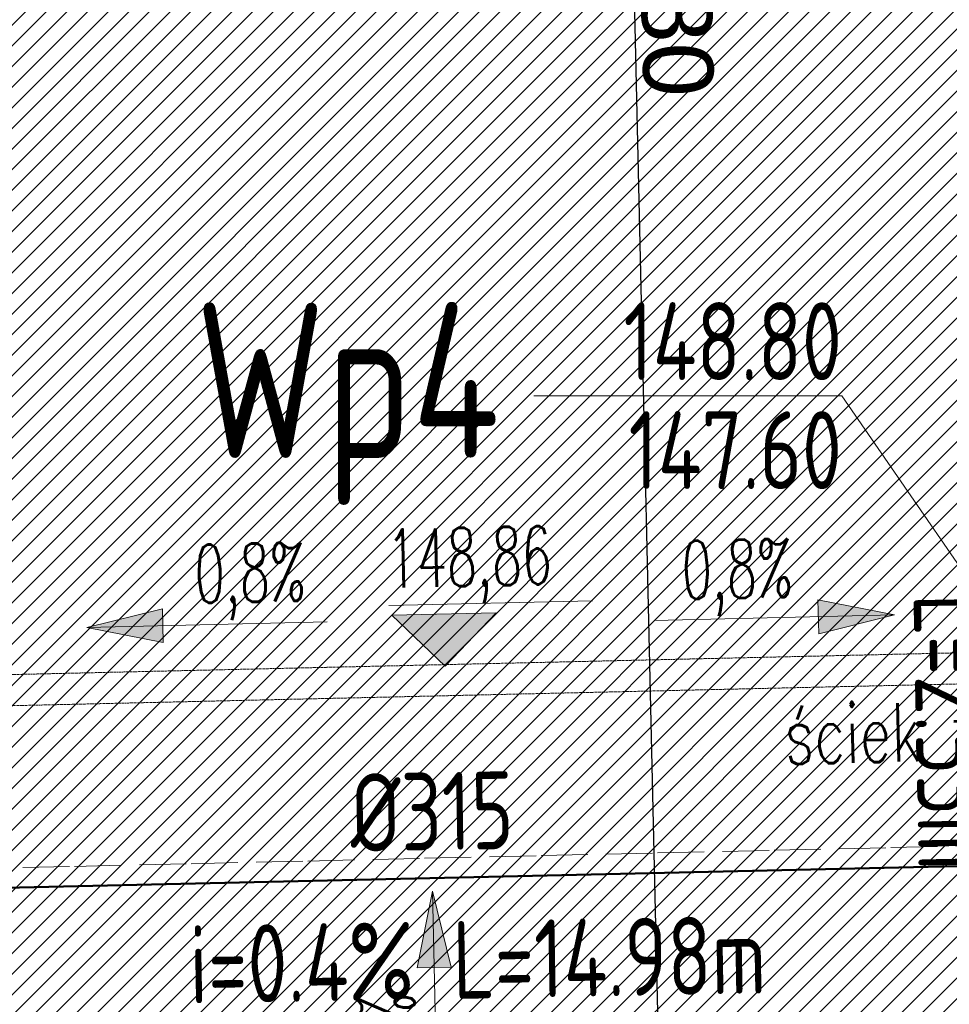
# Model space of a CAD drawing. Header units: metres. Extents: x 6438197 to 12957343, y 5629874 to 11322802.
# Tile 114 of 115: x 6450476 to 6451671, y 5643556 to 5644822. Entities that reach past the tile are written whole.
import ezdxf
from ezdxf.enums import TextEntityAlignment as Align

# ---------------------------------------------------------------- set-up
doc = ezdxf.new("R2010")
doc.units = ezdxf.units.M
doc.header["$MEASUREMENT"] = 0
doc.header["$PDMODE"] = 3
doc.linetypes.add('ACAD_ISO03W100', pattern=[30, 12, -18])
doc.linetypes.add('DASHED', pattern=[75, 50, -25])
for name, color, linetype, lineweight in [('_A_DROGA PPOZ', 10, 'ACAD_ISO03W100', 0), ('_D_krawężnik 0-10', 240, 'Continuous', 15), ('_D_RZEDNE', 10, 'Continuous', 9), ('_D_SPADKI', 10, 'Continuous', 9), ('Liczby', 84, 'Continuous', 20), ('Linie_odn', 84, 'Continuous', 20), ('Odcinki_1', 72, 'Continuous', 50), ('Opis_PZ_1', 84, 'Continuous', 20), ('Teksty', 84, 'Continuous', 25), ('WYMIAROWANIE', 6, 'Continuous', 9), ('WYMIARY', 84, 'Continuous', 20), ('WYPELNIENIA', 204, 'Continuous', 5)]:
    doc.layers.add(name, color=color, linetype=linetype, lineweight=lineweight)
doc.styles.add('Arial', font='arial.ttf')
doc.styles.add('sandesk_txt_ICP', font='isocpeur.ttf', dxfattribs={"width": 0.75})
doc.styles.add('simplex', font='simplex.shx', dxfattribs={"width": 0.6})
doc.styles.add('Style-simplex', font='simplex.shx')
doc.dimstyles.new('proart_1_500', dxfattribs={"dimtxt": 90, "dimasz": 50, "dimexe": 30, "dimexo": 10, "dimgap": 8, "dimtad": 1, "dimrnd": 1, "dimzin": 9, "dimtxsty": 'Arial', "dimblk": 'ARCHTICK', "dimcen": 0, "dimclrd": 1, "dimclre": 1, "dimclrt": 3, "dimazin": 0, "dimtfac": 1, "dimtmove": 0, "dimatfit": 3, "dimfxl": 0, "dimarcsym": 0})

# ---------------------------------------------------------------- blocks, each defined once
blk = doc.blocks.new('_rzedne')
at = {"layer": '_D_RZEDNE'}
blk.add_hatch(color=256, dxfattribs=at).paths.add_polyline_path([(-0.4472, 0.4474), (0, 0), (0.4472, 0.4474)])
for p, q in [((-0.4714, 0.5329), (1.2739, 0.5329)), ((-0.4472, 0.4474), (0, 0)), ((-0.4472, 0.4474), (0.4472, 0.4474)), ((0.4472, 0.4474), (0, 0))]:
    blk.add_line(p, q, dxfattribs=at)
at = {"layer": '_D_RZEDNE', "style": 'simplex', "width": 0.6}
for tag, p in [('136,70', (-0.4794, 1.3011)), ('136,60', (-0.4794, 0.6827))]:
    blk.add_attdef(tag, p, '', height=0.5, dxfattribs=at)
blk = doc.blocks.new('_D_SPADEK')
at = {"layer": '_D_SPADKI'}
h = blk.add_hatch(color=256, dxfattribs=at)
h.paths.add_polyline_path([(1.32, -37.78), (3.6, -102.97), (15.86, -37.27)])
h.paths.add_polyline_path([(1.32, -37.78), (-13.22, -38.28), (3.6, -102.97)])
for p, q in [((3.6, -102.97), (-3.6, 102.97)), ((-13.22, -38.28), (15.86, -37.27)), ((3.6, -102.97), (-13.22, -38.28)), ((3.6, -102.97), (15.86, -37.27))]:
    blk.add_line(p, q, dxfattribs=at)
at = {"layer": '_D_SPADKI', "style": 'simplex', "width": 0.6}
blk.add_attdef('3%', (-18.28, -10.11), '', height=50, rotation=92, dxfattribs=at)
blk = doc.blocks.new('_ArchTick')
at = {"color": 0, "linetype": 'ByBlock', "const_width": 0.15}
blk.add_lwpolyline([(-0.5, -0.5), (0.5, 0.5)], dxfattribs=at)
blk = doc.blocks.new('*D67')
at = {"layer": 'Defpoints', "color": 0}
for p in [(6451430.6, 5646555.7), (6451304.5, 5643171.8), (6451508.4, 5643176.5)]:
    blk.add_point(p, dxfattribs=at)
at = {"layer": 'WYMIAROWANIE', "color": 1, "lineweight": -2}
for p, q in [((6451420.6, 5646555.5), (6451196.7, 5646550.3)), ((6451226.7, 5646551), (6451304.5, 5643171.8)), ((6451498.4, 5643176.3), (6451274.5, 5643171.1))]:
    blk.add_line(p, q, dxfattribs=at)
at = {"layer": 'WYMIAROWANIE', "color": 1, "lineweight": -2, "xscale": 50, "yscale": 50, "zscale": 50}
for p, rotation in [((6451226.7, 5646551), 91.31867614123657), ((6451304.5, 5643171.8), 271.3186761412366)]:
    blk.add_blockref('_ArchTick', p, dxfattribs=dict(at, rotation=rotation))
at = {"layer": 'WYMIAROWANIE', "color": 3, "insert": (6451319.6, 5644862.7), "char_height": 90, "attachment_point": 5, "rotation": 271.3187, "style": 'Arial'}
blk.add_mtext('3380', dxfattribs=at)

msp = doc.modelspace()

# ---------------------------------------------------------------- hatches: boundary and pattern name
at = {"layer": 'WYPELNIENIA'}
h = msp.add_hatch(dxfattribs=at)
h.set_pattern_fill('ANSI31', color=16, scale=150, style=0)
h.paths.add_polyline_path([(6443321.429, 5652405.691), (6444021.039, 5652422.027), (6444603.706, 5651338.573), (6444601.871, 5651338.532), (6444874.575, 5650838.35), (6450595.263, 5650968.994), (6450606.688, 5650466.915), (6454624.969, 5650558.355), (6454602.252, 5651561.261), (6455055.81, 5651571.583), (6458600.395, 5651652.223), (6458714.917, 5646654.148), (6454720.129, 5646563.243), (6454791.12, 5643253.147), (6453897.566, 5643232.813), (6453920.942, 5642187.643), (6454814.953, 5642211.245), (6454802.424, 5642766.955), (6454850.162, 5640713.697), (6454559.364, 5640706.02), (6454525.988, 5642003.993), (6453926.22, 5641987.713), (6453958.656, 5640691.742), (6453367.942, 5640676.957), (6453310.776, 5643219.507), (6447852.213, 5643095.235), (6447880.453, 5641853.409), (6444125.919, 5641772.937), (6443716.284, 5647180.94)])
h.paths.add_polyline_path([(6446403.982, 5649741.583), (6446479.702, 5646442.104), (6453232.841, 5646597.25), (6453165.21, 5649497.454), (6449561.86, 5649419.3), (6449555.325, 5649817.086)], flags=16)

# ---------------------------------------------------------------- linework, layer by layer
at = {"layer": '_A_DROGA PPOZ', "ltscale": 5}
msp.add_line((6452555.821, 5643779.902), (6448261.312, 5643681.343), dxfattribs=at)
msp.add_lwpolyline([(6443827.235, 5652614.173), (6445263.681, 5649574.082), (6446636.348, 5644186.961, 0.34931179), (6447330.735, 5643659.986), (6452555.821, 5643779.902)], format="xyb", dxfattribs=at)
at = {"layer": '_D_krawężnik 0-10', "linetype": 'DASHED', "ltscale": 0.025}
for p, q in [((6443989.611, 5643831.533), (6454774.304, 5644079.299)), ((6443990.53, 5643791.544), (6454775.222, 5644039.31))]:
    msp.add_line(p, q, dxfattribs=at)
at = {"layer": 'Linie_odn'}
msp.add_lwpolyline([(6451774.393, 5643988.976), (6451533.063, 5644338.806), (6451137.063, 5644338.806)], dxfattribs=at)
at = {"layer": 'Odcinki_1'}
msp.add_lwpolyline([(6451719.508, 5643734.806), (6445953.095, 5643603.823)], dxfattribs=at)

# ---------------------------------------------------------------- block references
at = {"layer": '_D_RZEDNE', "color": 7, "lineweight": 0}
ref = msp.add_blockref('_rzedne', (6451022.956, 5643990.955), dxfattribs=dict(at, xscale=150, yscale=150, zscale=100, rotation=1.303599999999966))
ref.add_attrib('136,60', '148,86', (6450948.74, 5644091.705), dxfattribs={"height": 75, "rotation": 1.303602, "style": 'simplex', "width": 0.6})
at = {"layer": '_D_SPADKI'}
ref = msp.add_blockref('_D_SPADEK', (6451446.088, 5644053.386), dxfattribs=dict(at, xscale=-1.500000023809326, yscale=1.500000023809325, rotation=93.30295038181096))
ref.add_attrib('3%', '0,8%', (6451327.987, 5644077.005), dxfattribs={"height": 75, "rotation": 1.302957, "style": 'simplex', "oblique": 0, "width": 0.6})
at = {"layer": '_D_SPADKI', "xscale": 1.500000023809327, "yscale": 1.500000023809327, "rotation": 269.3031529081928}
msp.add_blockref('_D_SPADEK', (6450716.542, 5644044.487), dxfattribs=at).add_auto_attribs({'3%': '0,8%'})
at = {"layer": '_D_SPADKI'}
ref = msp.add_blockref('_D_SPADEK', (6451009.937, 5643547.191), dxfattribs=dict(at, xscale=-1.500000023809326, yscale=1.500000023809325, rotation=183.302950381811))
ref.add_attrib('3%', '1,5%', (6450986.318, 5643429.089), dxfattribs={"height": 75, "rotation": 91.302957, "style": 'simplex', "oblique": 0, "width": 0.6})

# ---------------------------------------------------------------- texts
at = {"layer": '_D_RZEDNE', "style": 'Style-simplex', "width": 0.700002}
msp.add_text('ściek z kostki betonowej', height=75, rotation=1.3298, dxfattribs=at).set_placement((6451459.88, 5643864.976))
at = {"layer": 'Liczby', "style": 'sandesk_txt_ICP', "width": 0.75}
for s, rotation, p in [('L=2.53m', 271, (6451625.053, 5644083.956)), ('L=14.98m', 1, (6451033.263, 5643563.346))]:
    msp.add_text(s, height=100, rotation=rotation, dxfattribs=at).set_placement(p)
msp.add_text('i=0.4%', height=100, rotation=1, dxfattribs=at).set_placement((6450983.273, 5643562.476), align=Align.RIGHT)
at = {"layer": 'Opis_PZ_1', "style": 'sandesk_txt_ICP', "width": 0.75}
msp.add_text('Wp4', height=200, dxfattribs=at).set_placement((6451093.063, 5644258.806), align=Align.RIGHT)
at = {"layer": 'Teksty', "style": 'sandesk_txt_ICP', "width": 0.75}
for s, p in [('148.80', (6451533.063, 5644358.806)), ('147.60', (6451533.063, 5644218.806))]:
    msp.add_text(s, height=100, dxfattribs=at).set_placement(p, align=Align.RIGHT)
at = {"layer": 'WYMIARY', "style": 'sandesk_txt_ICP', "width": 0.75}
msp.add_text('%%C315', height=100, rotation=1, dxfattribs=at).set_placement((6450901.943, 5643752.586))

# ---------------------------------------------------------------- dimensions: what is measured, and where the dimension line sits
at = {"layer": 'WYMIAROWANIE'}
dim = msp.add_aligned_dim(p1=(6451430.605, 5646555.729), p2=(6451508.393, 5643176.482), distance=-203.931, dimstyle='proart_1_500', override={"dimblk": 'ArchTick'}, dxfattribs=at)
dim.commit()
dim.dimension.update_dxf_attribs({"geometry": '*D67', "text_midpoint": (6451319.59, 5644862.655)})

doc.saveas('drawing.dxf')
